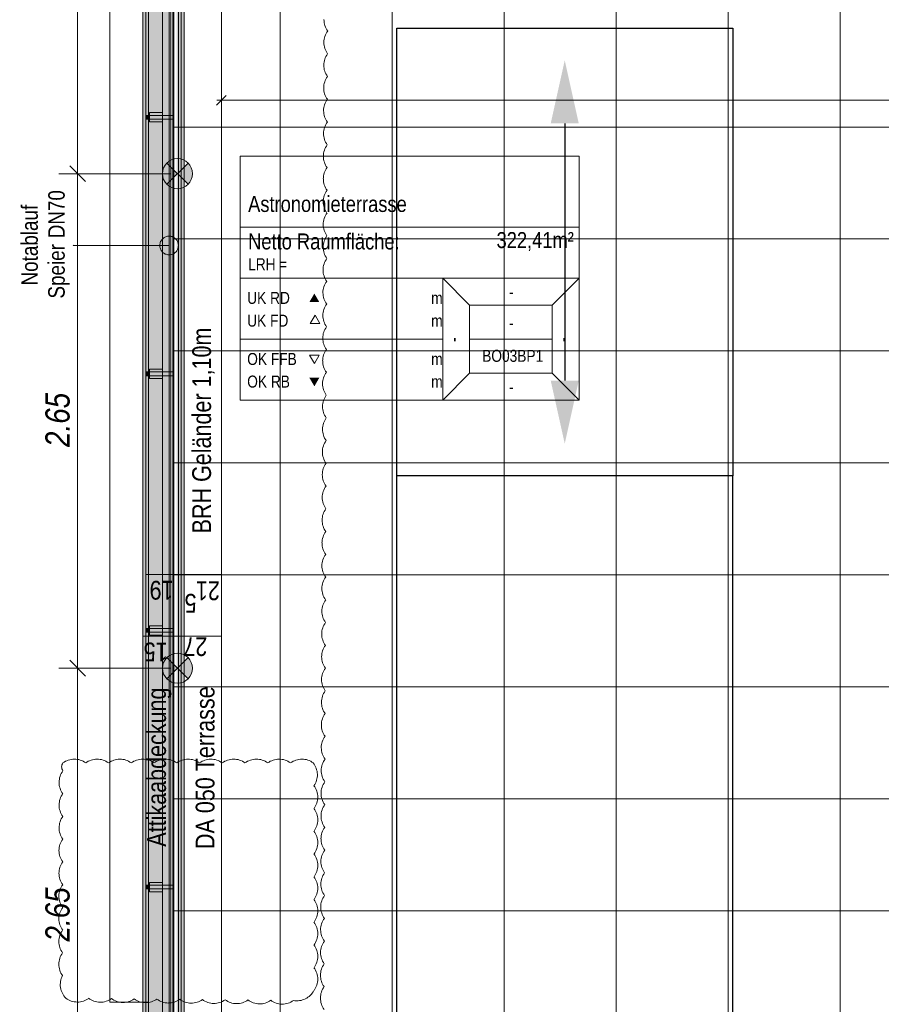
# Model space of a CAD drawing. Extents: x -420 to 300, y 62 to 1112.
# Tile 213 of 256: x -324 to -232, y 611 to 716. Entities that reach past the tile are written whole.
import ezdxf
from ezdxf.lldxf.tags import DXFTag

# ---------------------------------------------------------------- set-up
doc = ezdxf.new("R2010")
doc.units = 0
doc.layers.get('0').update_dxf_attribs({"lineweight": 13})
for name, color, linetype, lineweight, true_color in [('00_ E_ST_Handlaufleuchte', 7, 'Continuous', 13, 0xb2b200), ('00_E_ST_Handlaufleuchte_Bem', 7, 'Continuous', 5, 0x7d7d00), ('00_E_ST_Handlaufleuchte_Kabel', 3, 'Continuous', 18, 0x00ff00), ('00_E_ST_Handlaufleuchte–Handlauf-Position', 7, 'Continuous', 5, 0x0000b2), ('30 -33 Aussenwände- 7 Fassade_ Elemente', 7, 'Continuous', 9, 0x00aacc), ('30 -34 Innenwände- 6 Elemente', 7, 'Continuous', 9, 0xff6633), ('30 -36 Dächer- 3 Dachbeläge', 7, 'Continuous', 15, 0x9999ff), ('30 -36 Dächer- 4 Dachbekleidungen', 7, 'Continuous', 9, 0xccccff), ('60- 61 allgemeine Ausstattung- 4 Terrassen', 9, 'Continuous', 9, 0x808080), ('70 -72 Beschriftung- 1 Beschriftung allgemein', 7, 'Continuous', 9, 0xff6633), ('70 -75 Raumstempel- 1 Raumstempel-A06CPUWKL0', 1, 'Continuous', 50, 0xff0000), ('70 -76 Bemaßung- 2 Allgemein', 9, 'Continuous', 5, 0x808080), ('70 -77 Revision- 2 Wolken', 7, 'Continuous', 18, 0x944cff), ('70 -77 Revision- 2 Wolken sichtbar', 3, 'Continuous', 18, 0x00ff00)]:
    doc.layers.add(name, color=color, linetype=linetype, lineweight=lineweight, true_color=true_color)
doc.layers.add('40 -41 Abwasser_Wasser_Gas- 2 Wasser-1', color=7, linetype='Continuous', lineweight=15)
doc.layers.add('70 -71 Achsen- 1 Gebäudeachsen', color=7, linetype='STRICHPUNKT2-A06CPUWML0', lineweight=18)
doc.styles.get("Standard").update_dxf_attribs({"font": 'ARIALN.TTF'})
tags = doc.linetypes.add('grob-A06CPUWHL0', pattern=[14, 3, -8, 3]).pattern_tags.tags
tags[8:9] = [DXFTag(74, 4), DXFTag(75, 0), DXFTag(340, '0'), DXFTag(46, 0.0), DXFTag(50, 0.0), DXFTag(44, 0.0), DXFTag(45, 0.0)]
tags[6:7] = [DXFTag(74, 4), DXFTag(75, 0), DXFTag(340, '0'), DXFTag(46, 0.0), DXFTag(50, 0.0), DXFTag(44, 0.0), DXFTag(45, 0.0)]
tags[4:5] = [DXFTag(74, 4), DXFTag(75, 0), DXFTag(340, '0'), DXFTag(46, 0.0), DXFTag(50, 0.0), DXFTag(44, 0.0), DXFTag(45, 0.0)]
tags = doc.linetypes.add('STRICHPUNKT2-A06CPUWML0', pattern=[12.7, 6.35, -3.175, 0, -3.175]).pattern_tags.tags
tags[10:11] = [DXFTag(74, 4), DXFTag(75, 0), DXFTag(340, '0'), DXFTag(46, 0.0), DXFTag(50, 0.0), DXFTag(44, 0.0), DXFTag(45, 0.0)]
tags[8:9] = [DXFTag(74, 4), DXFTag(75, 0), DXFTag(340, '0'), DXFTag(46, 0.0), DXFTag(50, 0.0), DXFTag(44, 0.0), DXFTag(45, 0.0)]
tags[6:7] = [DXFTag(74, 4), DXFTag(75, 0), DXFTag(340, '0'), DXFTag(46, 0.0), DXFTag(50, 0.0), DXFTag(44, 0.0), DXFTag(45, 0.0)]
tags[4:5] = [DXFTag(74, 4), DXFTag(75, 0), DXFTag(340, '0'), DXFTag(46, 0.0), DXFTag(50, 0.0), DXFTag(44, 0.0), DXFTag(45, 0.0)]

# ---------------------------------------------------------------- blocks, each defined once
blk = doc.blocks.new('Referenz-A06CPUWNL0', base_point=(-395.24, 76.95))
at = {"layer": '30 -33 Aussenwände- 7 Fassade_ Elemente', "color": 0, "linetype": 'Continuous', "ltscale": 0.13}
for p, q in [((-314.24, 610.85), (-314.24, 773.05)), ((-314.24, 610.85), (-314.24, 773.05)), ((-310.7, 773.05), (-310.7, 610.85)), ((-310.1, 773.05), (-310.1, 610.85)), ((-310.1, 376.65), (-310.1, 766.65)), ((-310.7, 610.85), (-314.24, 610.85)), ((-310.1, 610.85), (-314.24, 610.85))]:
    blk.add_line(p, q, dxfattribs=at)
at = {"layer": '30 -34 Innenwände- 6 Elemente', "color": 0, "linetype": 'Continuous', "ltscale": 0.13}
for p, q in [((-310.1, 766.65), (-310.1, 376.65)), ((-307.9, 378.85), (-307.9, 766.65)), ((-306.9, 766.65), (-306.9, 379.85)), ((-306.3, 380.45), (-306.3, 766.65))]:
    blk.add_line(p, q, dxfattribs=at)
at = {"layer": '30 -36 Dächer- 3 Dachbeläge', "color": 0, "linetype": 'Continuous', "ltscale": 0.15}
for p, q in [((-310.7, 766.05), (-310.7, 376.05)), ((-307.7, 379.05), (-307.7, 766.05))]:
    blk.add_line(p, q, dxfattribs=at)
at = {"layer": '30 -36 Dächer- 3 Dachbeläge', "color": 0, "lineweight": 9}
for p, q in [((-310.4, 705.9), (-310, 705.9)), ((-310, 705.5), (-310.4, 705.5)), ((-310, 705.9), (-310, 705.5)), ((-310.4, 678.4), (-310, 678.4)), ((-310, 678), (-310.4, 678)), ((-310, 678.4), (-310, 678)), ((-310.4, 650.9), (-310, 650.9)), ((-310, 650.5), (-310.4, 650.5)), ((-310, 650.9), (-310, 650.5)), ((-310.4, 623.4), (-310, 623.4)), ((-310, 623), (-310.4, 623)), ((-310, 623.4), (-310, 623))]:
    blk.add_line(p, q, dxfattribs=at)
at = {"layer": '30 -36 Dächer- 3 Dachbeläge', "color": 0, "lineweight": 0}
for points in [[(-310.7, 376.05), (-310.7, 766.05), (-307.7, 376.05)], [(-307.7, 379.05), (-310.7, 766.05), (-307.7, 766.05)], [(-307.7, 376.05), (-310.7, 766.05), (-307.7, 379.05)], [(-310, 705.5), (-310, 705.9), (-310.4, 705.5)], [(-310.4, 705.5), (-310, 705.9), (-310.4, 705.9)], [(-310, 678), (-310, 678.4), (-310.4, 678)], [(-310.4, 678), (-310, 678.4), (-310.4, 678.4)], [(-310, 650.5), (-310, 650.9), (-310.4, 650.5)], [(-310.4, 650.5), (-310, 650.9), (-310.4, 650.9)], [(-310, 623), (-310, 623.4), (-310.4, 623)], [(-310.4, 623), (-310, 623.4), (-310.4, 623.4)]]:
    blk.add_solid(points, dxfattribs=at)
at = {"layer": '30 -36 Dächer- 4 Dachbekleidungen', "color": 0, "linetype": 'Continuous', "ltscale": 0.13}
for p, q in [((-310.4, 766.05), (-310.4, 376.35)), ((-308.6, 378.15), (-308.6, 766.05)), ((-307.4, 766.05), (-307.4, 379.35)), ((-306.6, 380.15), (-306.6, 766.05)), ((-308.6, 706.2), (-310, 706.2)), ((-310, 706.2), (-310, 705.9)), ((-308.6, 705.9), (-310, 705.9)), ((-310, 705.9), (-310, 705.5)), ((-310, 705.5), (-308.6, 705.5)), ((-310, 705.2), (-310, 705.5)), ((-308.6, 705.2), (-310, 705.2)), ((-308.6, 705.9), (-307.4, 705.9)), ((-307.4, 705.5), (-308.6, 705.5)), ((-307.4, 705.9), (-307.4, 705.5)), ((-308.6, 678.7), (-310, 678.7)), ((-310, 678.7), (-310, 678.4)), ((-308.6, 678.4), (-310, 678.4)), ((-310, 678.4), (-310, 678)), ((-310, 678), (-308.6, 678)), ((-310, 677.7), (-310, 678)), ((-308.6, 677.7), (-310, 677.7)), ((-308.6, 678.4), (-307.4, 678.4)), ((-307.4, 678), (-308.6, 678)), ((-307.4, 678.4), (-307.4, 678)), ((-308.6, 651.2), (-310, 651.2)), ((-310, 651.2), (-310, 650.9)), ((-308.6, 650.9), (-310, 650.9)), ((-310, 650.9), (-310, 650.5)), ((-310, 650.5), (-308.6, 650.5)), ((-310, 650.2), (-310, 650.5)), ((-308.6, 650.2), (-310, 650.2)), ((-308.6, 650.9), (-307.4, 650.9)), ((-307.4, 650.5), (-308.6, 650.5)), ((-307.4, 650.9), (-307.4, 650.5)), ((-308.6, 623.7), (-310, 623.7)), ((-310, 623.7), (-310, 623.4)), ((-308.6, 623.4), (-310, 623.4)), ((-310, 623.4), (-310, 623)), ((-310, 623), (-308.6, 623)), ((-310, 622.7), (-310, 623)), ((-308.6, 622.7), (-310, 622.7)), ((-308.6, 623.4), (-307.4, 623.4)), ((-307.4, 623), (-308.6, 623)), ((-307.4, 623.4), (-307.4, 623))]:
    blk.add_line(p, q, dxfattribs=at)
at = {"layer": '40 -41 Abwasser_Wasser_Gas- 2 Wasser-1', "color": 0, "linetype": 'Continuous', "ltscale": 0.15}
for p, q in [((-308.87, 692.18), (-308.84, 692.27)), ((-308.84, 692.27), (-308.81, 692.37)), ((-308.81, 692.37), (-308.76, 692.45)), ((-308.76, 692.45), (-308.71, 692.54)), ((-308.71, 692.54), (-308.65, 692.61)), ((-308.65, 692.61), (-308.58, 692.68)), ((-308.58, 692.68), (-308.51, 692.75)), ((-308.51, 692.75), (-308.43, 692.8)), ((-308.43, 692.8), (-308.34, 692.85)), ((-308.34, 692.85), (-308.25, 692.89)), ((-308.25, 692.89), (-308.16, 692.92)), ((-308.16, 692.92), (-308.06, 692.94)), ((-308.06, 692.94), (-307.96, 692.95)), ((-307.96, 692.95), (-307.87, 692.95)), ((-307.87, 692.95), (-307.77, 692.94)), ((-307.77, 692.94), (-307.67, 692.93)), ((-307.67, 692.93), (-307.58, 692.9)), ((-307.58, 692.9), (-307.49, 692.86)), ((-307.49, 692.86), (-307.4, 692.82)), ((-307.4, 692.82), (-307.32, 692.77)), ((-307.32, 692.77), (-307.24, 692.71)), ((-307.24, 692.71), (-307.17, 692.64)), ((-307.17, 692.64), (-307.1, 692.56)), ((-307.1, 692.56), (-307.05, 692.48)), ((-307.05, 692.48), (-307, 692.4)), ((-307, 692.4), (-306.96, 692.31)), ((-306.96, 692.31), (-306.93, 692.21)), ((-308.9, 691.99), (-308.89, 692.08)), ((-308.9, 691.89), (-308.9, 691.99)), ((-308.88, 691.79), (-308.9, 691.89)), ((-308.89, 692.08), (-308.87, 692.18)), ((-308.86, 691.69), (-308.88, 691.79)), ((-308.83, 691.6), (-308.86, 691.69)), ((-308.79, 691.51), (-308.83, 691.6)), ((-308.75, 691.43), (-308.79, 691.51)), ((-308.69, 691.34), (-308.75, 691.43)), ((-308.63, 691.27), (-308.69, 691.34)), ((-308.56, 691.2), (-308.63, 691.27)), ((-308.48, 691.14), (-308.56, 691.2)), ((-307.21, 691.22), (-307.29, 691.16)), ((-307.15, 691.29), (-307.21, 691.22)), ((-307.08, 691.37), (-307.15, 691.29)), ((-307.03, 691.45), (-307.08, 691.37)), ((-306.99, 691.54), (-307.03, 691.45)), ((-306.95, 691.63), (-306.99, 691.54)), ((-306.92, 691.73), (-306.95, 691.63)), ((-306.93, 692.21), (-306.91, 692.12)), ((-306.91, 691.82), (-306.92, 691.73)), ((-306.91, 692.12), (-306.9, 692.02)), ((-306.9, 691.92), (-306.91, 691.82)), ((-306.9, 692.02), (-306.9, 691.92)), ((-308.4, 691.09), (-308.48, 691.14)), ((-308.31, 691.04), (-308.4, 691.09)), ((-308.22, 691.01), (-308.31, 691.04)), ((-308.12, 690.98), (-308.22, 691.01)), ((-308.03, 690.96), (-308.12, 690.98)), ((-307.93, 690.95), (-308.03, 690.96)), ((-307.83, 690.96), (-307.93, 690.95)), ((-307.73, 690.97), (-307.83, 690.96)), ((-307.64, 690.99), (-307.73, 690.97)), ((-307.55, 691.02), (-307.64, 690.99)), ((-307.46, 691.06), (-307.55, 691.02)), ((-307.37, 691.1), (-307.46, 691.06)), ((-307.29, 691.16), (-307.37, 691.1))]:
    blk.add_line(p, q, dxfattribs=at)
at = {"layer": '60- 61 allgemeine Ausstattung- 4 Terrassen', "color": 0}
for p, q in [((-307.5, 379.25), (-307.5, 766.05)), ((-296, 379.25), (-296, 766.05)), ((-284, 379.25), (-284, 766.05)), ((-272, 379.25), (-272, 766.05)), ((-260, 379.25), (-260, 766.05)), ((-248, 379.25), (-248, 766.05)), ((-236, 379.25), (-236, 766.05)), ((-307.5, 704.65), (3.5, 704.65)), ((-307.5, 692.65), (3.5, 692.65)), ((-307.5, 680.65), (3.5, 680.65)), ((-307.5, 668.65), (3.5, 668.65)), ((-307.5, 656.65), (3.5, 656.65)), ((-307.5, 644.65), (3.5, 644.65)), ((-307.5, 632.65), (3.5, 632.65)), ((-307.5, 620.65), (3.5, 620.65))]:
    blk.add_line(p, q, dxfattribs=at)
at = {"layer": '60- 61 allgemeine Ausstattung- 4 Terrassen', "color": 0, "linetype": 'grob-A06CPUWHL0', "lineweight": 25, "ltscale": 0.25}
for p, q in [((-283.5, 667.25), (-283.5, 715.25)), ((-283.5, 715.25), (-247.5, 715.25)), ((-283.5, 715.25), (-247.5, 715.25)), ((-247.5, 715.25), (-247.5, 667.25)), ((-247.5, 667.25), (-283.5, 667.25)), ((-283.5, 535.25), (-283.5, 667.25)), ((-247.5, 535.25), (-247.5, 667.25))]:
    blk.add_line(p, q, dxfattribs=at)
at = {"layer": '60- 61 allgemeine Ausstattung- 4 Terrassen', "color": 0, "lineweight": 25}
blk.add_line((-265.5, 705.04), (-265.5, 677.47), dxfattribs=at)
at = {"layer": '60- 61 allgemeine Ausstattung- 4 Terrassen', "color": 0, "lineweight": 0}
for points in [[(-267, 705.04), (-265.5, 711.79), (-264, 705.04)], [(-267, 677.47), (-265.5, 670.72), (-264, 677.47)]]:
    blk.add_solid(points, dxfattribs=at)
at = {"layer": '70 -71 Achsen- 1 Gebäudeachsen', "color": 0, "linetype": 'STRICHPUNKT2-A06CPUWML0', "ltscale": 0.18}
blk.add_line((-302.3, 1084.39), (-302.3, 84.95), dxfattribs=at)
at = {"layer": '70 -72 Beschriftung- 1 Beschriftung allgemein', "color": 0, "linetype": 'Continuous', "lineweight": 5, "ltscale": 0.13}
for p, q in [((-318.19, 691.95), (-318.13, 691.97)), ((-318.13, 691.94), (-318.19, 691.95)), ((-318.13, 691.97), (-318.13, 691.94))]:
    blk.add_line(p, q, dxfattribs=at)
at = {"layer": '70 -72 Beschriftung- 1 Beschriftung allgemein', "color": 0, "linetype": 'Continuous', "ltscale": 0.13}
blk.add_line((-307.9, 691.95), (-318.19, 691.95), dxfattribs=at)
at = {"layer": '70 -72 Beschriftung- 1 Beschriftung allgemein', "color": 0, "lineweight": 0}
for points in [[(-318.13, 691.95), (-318.19, 691.95), (-318.13, 691.97)], [(-318.13, 691.95), (-318.13, 691.94), (-318.19, 691.95)]]:
    blk.add_solid(points, dxfattribs=at)
at = {"layer": '70 -75 Raumstempel- 1 Raumstempel-A06CPUWKL0', "color": 0, "lineweight": 9}
for p, q in [((-300.3, 701.51), (-300.3, 675.37)), ((-263.97, 701.51), (-300.3, 701.51)), ((-263.97, 675.37), (-263.97, 701.51)), ((-263.97, 693.92), (-300.3, 693.92)), ((-300.3, 688.44), (-278.57, 688.44)), ((-275.69, 685.55), (-278.57, 688.44)), ((-263.97, 688.44), (-278.57, 688.44)), ((-278.57, 688.44), (-278.57, 675.37)), ((-266.86, 685.55), (-263.97, 688.44)), ((-275.69, 678.27), (-275.69, 685.55)), ((-275.69, 685.55), (-266.86, 685.55)), ((-266.86, 678.27), (-266.86, 685.55)), ((-292.26, 684.48), (-292.78, 683.58)), ((-291.74, 683.58), (-292.26, 684.48)), ((-292.78, 683.58), (-291.74, 683.58)), ((-300.3, 681.91), (-278.57, 681.91)), ((-266.86, 681.91), (-275.69, 681.91)), ((-292.33, 679.3), (-292.86, 680.21)), ((-292.86, 680.21), (-291.81, 680.21)), ((-291.81, 680.21), (-292.33, 679.3)), ((-275.69, 678.27), (-278.57, 675.37)), ((-275.69, 678.27), (-266.86, 678.27)), ((-266.86, 678.27), (-263.97, 675.37)), ((-263.97, 675.37), (-300.3, 675.37))]:
    blk.add_line(p, q, dxfattribs=at)
at = {"layer": '70 -75 Raumstempel- 1 Raumstempel-A06CPUWKL0', "color": 0, "lineweight": 0}
for points in [[(-291.81, 685.9), (-292.33, 686.8), (-292.86, 685.9)], [(-291.81, 677.77), (-292.33, 676.86), (-292.86, 677.77)]]:
    blk.add_solid(points, dxfattribs=at)
at = {"layer": '70 -76 Bemaßung- 2 Allgemein', "color": 0, "linetype": 'Continuous', "ltscale": 0.13}
for p, q in [((-302.3, 709.51), (-302.3, 706.51)), ((-302.83, 706.98), (-301.77, 708.04)), ((-302.8, 707.51), (-301.24, 707.51)), ((-151.36, 707.51), (-301.24, 707.51)), ((-310.41, 656.68), (-310.39, 656.7)), ((-310.41, 656.69), (-310.38, 656.69)), ((-310.4, 656.73), (-310.4, 656.67)), ((-306.62, 656.69), (-310.38, 656.69)), ((-306.59, 656.69), (-306.62, 656.69)), ((-306.59, 656.7), (-306.61, 656.68)), ((-306.61, 656.68), (-306.59, 656.7)), ((-306.61, 656.69), (-306.58, 656.69)), ((-306.6, 656.68), (-306.6, 656.71)), ((-306.6, 656.68), (-306.6, 656.71)), ((-302.32, 656.69), (-306.58, 656.69)), ((-302.29, 656.69), (-302.32, 656.69)), ((-302.29, 656.7), (-302.31, 656.68)), ((-302.3, 656.73), (-302.3, 656.67)), ((-310.71, 650.07), (-310.69, 650.09)), ((-310.71, 650.08), (-310.68, 650.08)), ((-310.7, 650.12), (-310.7, 650.06)), ((-307.72, 650.08), (-310.68, 650.08)), ((-307.69, 650.08), (-307.72, 650.08)), ((-307.69, 650.09), (-307.71, 650.07)), ((-307.71, 650.07), (-307.69, 650.09)), ((-307.71, 650.08), (-307.68, 650.08)), ((-307.7, 650.12), (-307.7, 650.06)), ((-307.7, 650.12), (-307.7, 650.06)), ((-302.32, 650.08), (-307.68, 650.08)), ((-302.29, 650.08), (-302.32, 650.08)), ((-302.29, 650.09), (-302.31, 650.07)), ((-302.3, 650.12), (-302.3, 650.06))]:
    blk.add_line(p, q, dxfattribs=at)
at = {"layer": '70 -77 Revision- 2 Wolken', "color": 0, "linetype": 'Continuous', "ltscale": 0.18}
for centre, major_axis in [((-289.27, 716.15), (-2.03, 0.01)), ((-289.28, 713.71), (-1.62, 1.23)), ((-289.28, 713.71), (-2.03, 0.01)), ((-289.29, 711.27), (-1.62, 1.23)), ((-289.29, 711.27), (-2.03, 0.01)), ((-289.3, 708.83), (-1.62, 1.23)), ((-289.3, 708.83), (-2.03, 0.01)), ((-289.31, 706.39), (-1.62, 1.23)), ((-289.31, 706.39), (-2.03, 0.01)), ((-289.32, 703.95), (-1.62, 1.23)), ((-289.32, 703.95), (-2.03, 0.01)), ((-289.33, 701.51), (-1.62, 1.23)), ((-289.33, 701.51), (-2.03, 0.01)), ((-289.34, 699.08), (-1.62, 1.23)), ((-289.34, 699.08), (-2.03, 0.01)), ((-289.35, 696.64), (-1.62, 1.23)), ((-289.35, 696.64), (-2.03, 0.01)), ((-289.35, 694.2), (-1.62, 1.23)), ((-289.35, 694.2), (-2.03, 0.01)), ((-289.36, 691.76), (-1.62, 1.23)), ((-289.36, 691.76), (-2.03, 0.01)), ((-289.37, 689.32), (-1.62, 1.23)), ((-289.37, 689.32), (-2.03, 0.01)), ((-289.38, 686.88), (-1.62, 1.23)), ((-289.38, 686.88), (-2.03, 0.01)), ((-289.39, 684.45), (-1.62, 1.23)), ((-289.39, 684.45), (-2.03, 0.01)), ((-289.4, 682.01), (-1.62, 1.23)), ((-289.4, 682.01), (-2.03, 0.01)), ((-289.41, 679.57), (-1.62, 1.23)), ((-289.41, 679.57), (-2.03, 0.01)), ((-289.42, 677.13), (-1.62, 1.23)), ((-289.42, 677.13), (-2.03, 0.01)), ((-289.43, 674.69), (-1.62, 1.23)), ((-289.43, 674.69), (-2.03, 0.01)), ((-289.43, 672.25), (-1.62, 1.23)), ((-289.43, 672.25), (-2.03, 0.01)), ((-289.44, 669.82), (-1.62, 1.23)), ((-289.44, 669.82), (-2.03, 0.01)), ((-289.45, 667.38), (-1.62, 1.23)), ((-289.45, 667.38), (-2.03, 0.01)), ((-289.46, 664.94), (-1.62, 1.23)), ((-289.46, 664.94), (-2.03, 0.01)), ((-289.47, 662.5), (-1.62, 1.23)), ((-289.47, 662.5), (-2.03, 0.01)), ((-289.48, 660.06), (-1.62, 1.23)), ((-289.48, 660.06), (-2.03, 0.01)), ((-289.49, 657.62), (-1.62, 1.23)), ((-289.49, 657.62), (-2.03, 0.01)), ((-289.5, 655.19), (-1.62, 1.23)), ((-289.5, 655.19), (-2.03, 0.01)), ((-289.5, 652.75), (-1.62, 1.23)), ((-289.5, 652.75), (-2.03, 0.01)), ((-289.51, 650.31), (-1.62, 1.23)), ((-289.51, 650.31), (-2.03, 0.01)), ((-289.52, 647.87), (-1.62, 1.23)), ((-289.52, 647.87), (-2.03, 0.01)), ((-289.53, 645.43), (-1.62, 1.23)), ((-289.53, 645.43), (-2.03, 0.01)), ((-289.54, 642.99), (-1.62, 1.23)), ((-289.54, 642.99), (-2.03, 0.01)), ((-289.55, 640.56), (-1.62, 1.23)), ((-289.55, 640.56), (-2.03, 0.01)), ((-289.56, 638.12), (-1.62, 1.23)), ((-289.56, 638.12), (-2.03, 0.01)), ((-289.57, 635.68), (-1.62, 1.23)), ((-289.57, 635.68), (-2.03, 0.01)), ((-289.58, 633.24), (-1.62, 1.23)), ((-289.58, 633.24), (-2.03, 0.01)), ((-289.58, 630.8), (-1.62, 1.23)), ((-289.58, 630.8), (-2.03, 0.01)), ((-289.59, 628.36), (-1.62, 1.23)), ((-289.59, 628.36), (-2.03, 0.01)), ((-289.6, 625.92), (-1.62, 1.23)), ((-289.6, 625.92), (-2.03, 0.01)), ((-289.61, 623.49), (-1.62, 1.23)), ((-289.61, 623.49), (-2.03, 0.01)), ((-289.62, 621.05), (-1.62, 1.23)), ((-289.62, 621.05), (-2.03, 0.01)), ((-289.63, 618.61), (-1.62, 1.23)), ((-289.63, 618.61), (-2.03, 0.01)), ((-289.64, 616.17), (-1.62, 1.23)), ((-289.64, 616.17), (-2.03, 0.01)), ((-289.65, 613.73), (-1.62, 1.23)), ((-289.65, 613.73), (-2.03, 0.01)), ((-289.65, 611.29), (-1.62, 1.23)), ((-289.65, 611.29), (-2.03, 0.01))]:
    blk.add_ellipse(centre, major_axis=major_axis, ratio=1, start_param=0, end_param=0.643501, dxfattribs=at)
at = {"layer": '70 -77 Revision- 2 Wolken sichtbar', "color": 0, "linetype": 'Continuous', "ltscale": 0.18}
for centre, major_axis in [((-318.71, 636.07), (-0.564, 0.425)), ((-318.06, 634.87), (0, 2.03)), ((-318.06, 634.87), (1.22, 1.63)), ((-315.62, 634.87), (0, 2.03)), ((-315.62, 634.87), (1.22, 1.63)), ((-313.18, 634.87), (0, 2.03)), ((-313.18, 634.87), (1.22, 1.63)), ((-310.74, 634.87), (0, 2.03)), ((-310.74, 634.87), (1.22, 1.63)), ((-308.3, 634.87), (0, 2.03)), ((-308.3, 634.87), (1.22, 1.63)), ((-305.87, 634.87), (0, 2.03)), ((-305.87, 634.87), (1.22, 1.63)), ((-303.43, 634.87), (0, 2.03)), ((-303.43, 634.87), (1.22, 1.63)), ((-300.99, 634.87), (0, 2.03)), ((-300.99, 634.87), (1.22, 1.63)), ((-298.55, 634.87), (0, 2.03)), ((-298.55, 634.87), (1.22, 1.63)), ((-296.11, 634.87), (0, 2.03)), ((-296.11, 634.87), (1.22, 1.63)), ((-293.67, 634.87), (0, 2.03)), ((-293.67, 634.87), (1.22, 1.63)), ((-294.04, 635.22), (2.03, 0.07)), ((-317.66, 634.42), (-1.62, 1.22)), ((-318.71, 636.07), (-0.706, 0.001)), ((-294.04, 635.22), (1.66, -1.17)), ((-317.66, 634.42), (-2.03, 0)), ((-317.66, 631.99), (-1.62, 1.22)), ((-294, 632.84), (2.03, 0)), ((-294, 632.84), (1.63, -1.22)), ((-317.66, 631.99), (-2.03, 0)), ((-294, 630.4), (2.03, 0)), ((-317.66, 629.55), (-1.62, 1.22)), ((-294, 630.4), (1.63, -1.22)), ((-317.66, 629.55), (-2.03, 0)), ((-294, 627.96), (2.03, 0)), ((-317.67, 627.11), (-1.62, 1.22)), ((-294, 627.96), (1.63, -1.22)), ((-317.67, 627.11), (-2.03, 0)), ((-317.67, 624.67), (-1.62, 1.22)), ((-294, 625.52), (2.03, 0)), ((-294, 625.52), (1.63, -1.22)), ((-317.67, 624.67), (-2.03, 0)), ((-294, 623.08), (2.03, 0)), ((-317.68, 622.23), (-1.62, 1.22)), ((-294, 623.08), (1.63, -1.22)), ((-317.68, 622.23), (-2.03, 0)), ((-294, 620.65), (2.03, 0)), ((-317.68, 619.79), (-1.62, 1.22)), ((-294, 620.65), (1.63, -1.22)), ((-317.68, 619.79), (-2.03, 0)), ((-317.69, 617.36), (-1.62, 1.22)), ((-294, 618.21), (2.03, 0)), ((-317.69, 617.36), (-2.03, 0)), ((-294, 618.21), (1.63, -1.22)), ((-294, 615.77), (2.03, 0)), ((-317.69, 614.92), (-1.62, 1.22)), ((-294, 615.77), (1.63, -1.22)), ((-317.69, 614.92), (-2.03, 0)), ((-294, 613.33), (2.03, 0)), ((-317.53, 612.74), (-1.79, 0.96)), ((-294, 613.33), (1.63, -1.22)), ((-317.53, 612.74), (-2.01, -0.31)), ((-294.19, 613.04), (0.89, -1.83)), ((-317.71, 612.9), (-1.24, -1.61)), ((-317.71, 612.9), (-0.02, -2.03)), ((-315.28, 612.88), (-1.24, -1.61)), ((-315.28, 612.88), (-0.02, -2.03)), ((-312.84, 612.85), (-1.24, -1.61)), ((-312.84, 612.85), (-0.02, -2.03)), ((-310.4, 612.83), (-1.24, -1.61)), ((-310.4, 612.83), (-0.02, -2.03)), ((-307.96, 612.8), (-1.24, -1.61)), ((-307.96, 612.8), (-0.02, -2.03)), ((-305.52, 612.78), (-1.24, -1.61)), ((-305.52, 612.78), (-0.02, -2.03)), ((-303.09, 612.75), (-1.24, -1.61)), ((-303.09, 612.75), (-0.02, -2.03)), ((-300.65, 612.73), (-1.24, -1.61)), ((-300.65, 612.73), (-0.02, -2.03)), ((-298.21, 612.7), (-1.24, -1.61)), ((-298.21, 612.7), (-0.02, -2.03)), ((-295.77, 612.68), (-1.24, -1.61)), ((-295.77, 612.68), (-0.02, -2.03)), ((-294.19, 613.04), (-0.38, -2))]:
    blk.add_ellipse(centre, major_axis=major_axis, ratio=1, start_param=0, end_param=0.643501, dxfattribs=at)
at = {"layer": '70 -72 Beschriftung- 1 Beschriftung allgemein', "color": 0, "linetype": 'Continuous', "ltscale": 0.13, "attachment_point": 1, "rotation": 90}
for s, insert, char_height in [('{\\fArial Narrow;Notablauf}', (-323.73, 687.67), 1.7621), ('{\\fArial Narrow;DN70}', (-320.85, 692.73), 1.7621), ('{\\fArial Narrow;Speier}', (-320.85, 686.27), 1.7621), ('{\\fArial Narrow;BRH Geländer 1,10m}', (-305.42, 661.1), 2.0138), ('{\\fArial Narrow;Attikaabdeckung}', (-310.25, 627.52), 2.0138), ('{\\fArial Narrow;DA 050 Terrasse}', (-305.05, 627.27), 2.0138)]:
    blk.add_mtext(s, dxfattribs=dict(at, insert=insert, char_height=char_height))
at = {"layer": '70 -75 Raumstempel- 1 Raumstempel-A06CPUWKL0', "color": 0, "linetype": 'Continuous', "ltscale": 0.5, "attachment_point": 1}
for s, insert, char_height, rotation in [('{\\fArial Narrow;Astronomieterrasse}', (-299.43, 697.26), 1.7117, 0), ('{\\fArial Narrow;Netto Raumfläche:}', (-299.43, 693.24), 1.7117, 0), ('{\\fArial Narrow;322,41m²}', (-272.81, 693.39), 1.7117, 0), ('{\\fArial Narrow;LRH}', (-299.43, 690.59), 1.2838, 0), ('{\\fArial Narrow;=}', (-296.11, 690.59), 1.2838, 0), ('{\\fArial Narrow;UK RD}', (-299.53, 686.98), 1.2838, 0), ('{\\fArial Narrow;m}', (-279.81, 686.97), 1.2838, 0), ('{\\fArial Narrow;-}', (-271.47, 687.61), 1.2838, 0), ('{\\fArial Narrow;UK FD}', (-299.53, 684.54), 1.2838, 0), ('{\\fArial Narrow;m}', (-279.81, 684.53), 1.2838, 0), ('{\\fArial Narrow;-}', (-271.47, 684.3), 1.2838, 0), ('{\\fArial Narrow;-}', (-276.49, 682.11), 1.2838, 270), ('{\\fArial Narrow;-}', (-264.78, 682.11), 1.2838, 270), ('{\\fArial Narrow;BO03BP1}', (-274.35, 680.77), 1.2838, 0), ('{\\fArial Narrow;OK FFB}', (-299.53, 680.43), 1.2838, 0), ('{\\fArial Narrow;m}', (-279.81, 680.43), 1.2838, 0), ('{\\fArial Narrow;OK RB}', (-299.53, 678.01), 1.2838, 0), ('{\\fArial Narrow;m}', (-279.81, 678.01), 1.2838, 0), ('{\\fArial Narrow;-}', (-271.47, 677.44), 1.2838, 0)]:
    blk.add_mtext(s, dxfattribs=dict(at, insert=insert, char_height=char_height, rotation=rotation))
at = {"layer": '70 -76 Bemaßung- 2 Allgemein', "color": 0, "linetype": 'Continuous', "ltscale": 0.13, "char_height": 2.0138, "attachment_point": 1, "rotation": 180}
for s, insert in [('{\\fArial Narrow;19}', (-307.42, 654)), ('{\\fArial Narrow;21}', (-302.46, 653.94)), ('{\\fArial Narrow;5}', (-304.96, 652.6)), ('{\\fArial Narrow;15}', (-308.06, 647.39)), ('{\\fArial Narrow;27}', (-303.8, 647.96))]:
    blk.add_mtext(s, dxfattribs=dict(at, insert=insert))
blk = doc.blocks.new('Blockreferenz-A06CPUXVL0', base_point=(-308.6, 645.05))
at = {"lineweight": -2}
for points in [[(-308.13, 647.79), (-307, 646.65), (-308.13, 645.52), (-308.39, 645.85), (-308.55, 646.24), (-308.6, 646.65), (-308.55, 647.07), (-308.39, 647.46)], [(-307, 646.65), (-305.86, 647.79), (-305.6, 647.46), (-305.44, 647.07), (-305.39, 646.65), (-305.44, 646.24), (-305.6, 645.85), (-305.86, 645.52)]]:
    blk.add_hatch(color=0, dxfattribs=at).paths.add_polyline_path(points)
at = {"color": 0, "lineweight": -2}
for p, q in [((-308.13, 645.52), (-305.86, 647.79)), ((-308.13, 647.79), (-305.86, 645.52))]:
    blk.add_line(p, q, dxfattribs=at)
blk.add_circle((-307, 646.65), 1.61, dxfattribs=at)
blk = doc.blocks.new('Blockreferenz-A06CPUXXL0', base_point=(-308.6, 698.05))
at = {"lineweight": -2}
for points in [[(-308.13, 700.79), (-307, 699.65), (-308.13, 698.52), (-308.39, 698.85), (-308.55, 699.24), (-308.6, 699.65), (-308.55, 700.07), (-308.39, 700.46)], [(-307, 699.65), (-305.86, 700.79), (-305.6, 700.46), (-305.44, 700.07), (-305.39, 699.65), (-305.44, 699.24), (-305.6, 698.85), (-305.86, 698.52)]]:
    blk.add_hatch(color=0, dxfattribs=at).paths.add_polyline_path(points)
at = {"color": 0, "lineweight": -2}
for p, q in [((-308.13, 698.52), (-305.86, 700.79)), ((-308.13, 700.79), (-305.86, 698.52))]:
    blk.add_line(p, q, dxfattribs=at)
blk.add_circle((-307, 699.65), 1.61, dxfattribs=at)
blk = doc.blocks.new('Maß-A06CPUZFL0', base_point=(-321.16, 592.8))
at = {"color": 0, "linetype": 'ByBlock', "lineweight": -2, "ltscale": 0.13}
for p, q in [((-318.55, 647.5), (-316.85, 645.8)), ((-319.7, 646.65), (-307.7, 646.65)), ((-317.7, 593.65), (-317.7, 646.65)), ((-318.55, 594.5), (-316.85, 592.8)), ((-319.7, 593.65), (-307.7, 593.65))]:
    blk.add_line(p, q, dxfattribs=at)
at = {"color": 0, "linetype": 'ByBlock', "lineweight": -2, "ltscale": 0.13, "insert": (-321.16, 617.36), "char_height": 2.6, "attachment_point": 1, "rotation": 90}
blk.add_mtext('{\\fArial Narrow|b0|i1;2.65}', dxfattribs=at)
blk = doc.blocks.new('Maß-A06CPUZHL0', base_point=(-321.16, 645.8))
at = {"color": 0, "linetype": 'ByBlock', "lineweight": -2, "ltscale": 0.13}
for p, q in [((-319.7, 699.65), (-307.7, 699.65)), ((-318.55, 700.5), (-316.85, 698.8)), ((-317.7, 646.65), (-317.7, 699.65)), ((-318.55, 647.5), (-316.85, 645.8)), ((-319.7, 646.65), (-307.7, 646.65))]:
    blk.add_line(p, q, dxfattribs=at)
at = {"color": 0, "linetype": 'ByBlock', "lineweight": -2, "ltscale": 0.13, "insert": (-321.16, 670.36), "char_height": 2.6, "attachment_point": 1, "rotation": 90}
blk.add_mtext('{\\fArial Narrow|b0|i1;2.65}', dxfattribs=at)
blk = doc.blocks.new('Maß-A06CPUZJL0', base_point=(-321.16, 698.8))
at = {"color": 0, "linetype": 'ByBlock', "lineweight": -2, "ltscale": 0.13}
for p, q in [((-318.55, 775.3), (-316.85, 773.6)), ((-319.7, 774.45), (-307.7, 774.45)), ((-317.7, 699.65), (-317.7, 774.45)), ((-319.7, 699.65), (-307.7, 699.65)), ((-318.55, 700.5), (-316.85, 698.8))]:
    blk.add_line(p, q, dxfattribs=at)
at = {"color": 0, "linetype": 'ByBlock', "lineweight": -2, "ltscale": 0.13, "insert": (-321.16, 734.29), "char_height": 2.6, "attachment_point": 1, "rotation": 90}
blk.add_mtext('{\\fArial Narrow|b0|i1;3.74}', dxfattribs=at)
blk = doc.blocks.new('Polygon-A06CPUZPL0', base_point=(-307.1, 260.85))
at = {"linetype": 'ByBlock', "lineweight": -2, "ltscale": 0.13}
blk.add_hatch(color=0, dxfattribs=at).paths.add_polyline_path([(-59.9, 260.85), (-232.9, 260.85), (-232.9, 261.65), (-60.7, 261.65), (-60.7, 379.65), (-307.1, 379.65), (-307.1, 763.75), (-306.3, 763.75), (-306.3, 380.45), (-59.9, 380.45)])
blk = doc.blocks.new('Polylinie-A06CPV6BL0', base_point=(-307, 434.65))
at = {"color": 0, "linetype": 'ByBlock', "lineweight": -2, "ltscale": 0.18}
blk.add_solid([(-307, 697.45), (-306.8, 697.45), (-306.78, 434.66), (-306.58, 434.86)], dxfattribs=at)

msp = doc.modelspace()

# ---------------------------------------------------------------- block references
at = {"color": 8, "lineweight": 13, "ltscale": 0.13, "true_color": 0x808080}
msp.add_blockref('Referenz-A06CPUWNL0', (-395.24, 76.95), dxfattribs=at)
at = {"layer": '00_ E_ST_Handlaufleuchte', "ltscale": 0.13}
for name, p in [('Blockreferenz-A06CPUXXL0', (-308.6, 698.05)), ('Blockreferenz-A06CPUXVL0', (-308.6, 645.05))]:
    msp.add_blockref(name, p, dxfattribs=at)
at = {"layer": '00_E_ST_Handlaufleuchte_Bem', "ltscale": 0.13}
for name, p in [('Maß-A06CPUZJL0', (-321.16, 698.8)), ('Maß-A06CPUZHL0', (-321.16, 645.8)), ('Maß-A06CPUZFL0', (-321.16, 592.8))]:
    msp.add_blockref(name, p, dxfattribs=at)
at = {"layer": '00_E_ST_Handlaufleuchte_Kabel', "ltscale": 0.18}
msp.add_blockref('Polylinie-A06CPV6BL0', (-307, 434.65), dxfattribs=at)
at = {"layer": '00_E_ST_Handlaufleuchte–Handlauf-Position', "ltscale": 0.13}
msp.add_blockref('Polygon-A06CPUZPL0', (-307.1, 260.85), dxfattribs=at)

doc.saveas('drawing.dxf')
